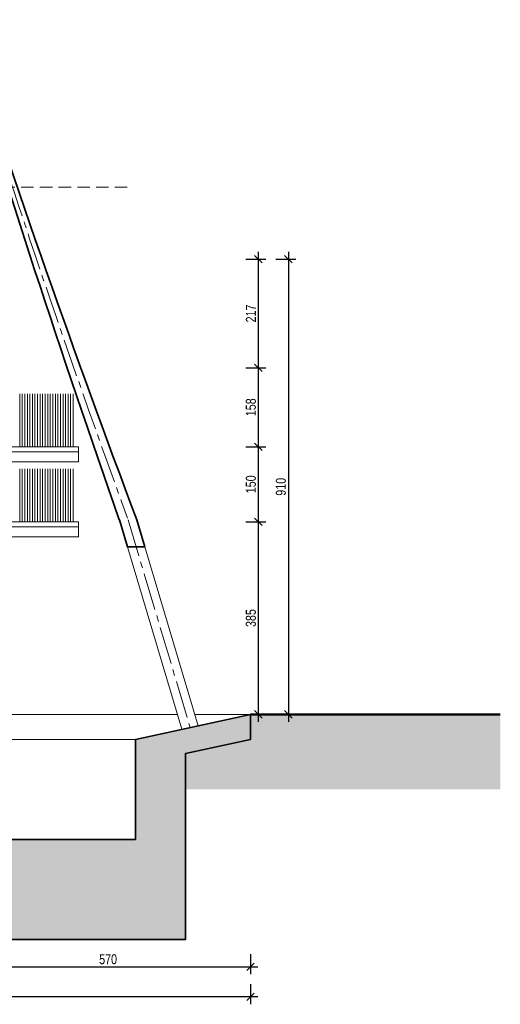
# Model space of a CAD drawing. Header units: centimetres. Extents: x 468120 to 512390, y 154906 to 171956.
# Tile 12 of 13: x 509462 to 510424, y 165258 to 167227. Entities that reach past the tile are written whole.
import ezdxf

# ---------------------------------------------------------------- set-up
doc = ezdxf.new("R2010")
doc.units = ezdxf.units.CM
doc.header["$LTSCALE"] = 100
doc.linetypes.add('CENTER2', pattern=[1.125, 0.75, -0.125, 0.125, -0.125])
doc.linetypes.add('HIDDEN', pattern=[0.375, 0.25, -0.125])
for name, color, linetype, lineweight in [('0.50', 3, 'Continuous', 50), ('1_Widoki', 1, 'Continuous', 18), ('1_Ściany przekrój', 2, 'Continuous', 35), ('4_Wymiary', 1, 'Continuous', 13), ('5_Kreskowanie', 9, 'Continuous', 9), ('6_Osie', 9, 'CENTER2', 9), ('7_Przerywane', 9, 'HIDDEN', 9), ('9_Pomocnicze', 9, 'Continuous', 9)]:
    doc.layers.add(name, color=color, linetype=linetype, lineweight=lineweight)
doc.styles.add('CDMSTYLE', font='CDMSIMPL', dxfattribs={"width": 0.8, "bigfont": 'CDMBIGPL'})
doc.dimstyles.new('CDM-CM100CM', dxfattribs={"dimscale": 10, "dimtxt": 2, "dimasz": 1.5, "dimexe": 1.5, "dimexo": 0, "dimgap": 0.5, "dimtad": 1, "dimdec": 0, "dimrnd": 0.1, "dimzin": 9, "dimtxsty": 'CDMSTYLE', "dimblk": 'OBLIQUE', "dimcen": 2.5, "dimdle": 1.5, "dimclrd": 9, "dimclre": 9, "dimadec": 1, "dimazin": 2, "dimtfac": 1, "dimtdec": 0, "dimtix": 1, "dimtmove": 1, "dimatfit": 3, "dimldrblk": 'DOT', "dimfxlon": 1, "dimtvp": 1, "dimtolj": 1, "dimtzin": 0, "dimlwd": 25, "dimlwe": 25, "dimarcsym": 0})

# ---------------------------------------------------------------- blocks, each defined once
blk = doc.blocks.new('_OBLIQUE')
at = {"color": 0, "linetype": 'ByBlock'}
blk.add_line((-0.5, -0.5), (0.5, 0.5), dxfattribs=at)
blk = doc.blocks.new('*D6343')
at = {"layer": '4_Wymiary', "color": 9, "lineweight": 25}
for p, q in [((509353.6, 165358.4), (509353.6, 165318.4)), ((509923.6, 165358.4), (509923.6, 165318.4)), ((509338.6, 165333.4), (509938.6, 165333.4))]:
    blk.add_line(p, q, dxfattribs=at)
at = {"layer": 'Defpoints', "color": 0}
for p in [(509923.6, 165838.2), (509353.6, 165588.2), (509923.6, 165333.4)]:
    blk.add_point(p, dxfattribs=at)
at = {"layer": '4_Wymiary', "color": 9, "linetype": 'ByBlock', "lineweight": 25, "xscale": 15, "yscale": 15, "zscale": 15, "rotation": 180}
blk.add_blockref('_OBLIQUE', (509353.6, 165333.4), dxfattribs=at)
at = {"layer": '4_Wymiary', "color": 9, "linetype": 'ByBlock', "lineweight": 25, "xscale": 15, "yscale": 15, "zscale": 15}
blk.add_blockref('_OBLIQUE', (509923.6, 165333.4), dxfattribs=at)
at = {"layer": '4_Wymiary', "color": 0, "insert": (509638.6, 165348.4), "char_height": 20, "attachment_point": 5, "style": 'CDMSTYLE'}
blk.add_mtext('\\A1;570', dxfattribs=at)
blk = doc.blocks.new('_DOT')
at = {"color": 0, "linetype": 'ByBlock'}
blk.add_line((-0.5, 0), (-1, 0), dxfattribs=at)
at = {"color": 0, "linetype": 'ByBlock', "const_width": 0.5}
blk.add_lwpolyline([(-0.25, 0, 1), (0.25, 0, 1)], format="xyb", close=True, dxfattribs=at)
blk = doc.blocks.new('*D6344')
at = {"layer": '4_Wymiary', "color": 9, "lineweight": 25}
for p, q in [((507589.6, 165298.4), (507589.6, 165258.4)), ((509923.6, 165298.4), (509923.6, 165258.4)), ((509938.6, 165273.4), (507574.6, 165273.4))]:
    blk.add_line(p, q, dxfattribs=at)
at = {"layer": 'Defpoints', "color": 0}
for p in [(509923.6, 165838.2), (507589.6, 165388.2), (507589.6, 165273.4)]:
    blk.add_point(p, dxfattribs=at)
at = {"layer": '4_Wymiary', "color": 9, "linetype": 'ByBlock', "lineweight": 25, "xscale": 15, "yscale": 15, "zscale": 15, "rotation": 180}
blk.add_blockref('_OBLIQUE', (507589.6, 165273.4), dxfattribs=at)
at = {"layer": '4_Wymiary', "color": 9, "linetype": 'ByBlock', "lineweight": 25, "xscale": 15, "yscale": 15, "zscale": 15}
blk.add_blockref('_OBLIQUE', (509923.6, 165273.4), dxfattribs=at)
at = {"layer": '4_Wymiary', "color": 0, "insert": (508756.6, 165288.4), "char_height": 20, "attachment_point": 5, "style": 'CDMSTYLE'}
blk.add_mtext('\\A1;2334', dxfattribs=at)
blk = doc.blocks.new('*D6353')
at = {"layer": '4_Wymiary', "color": 9, "lineweight": 25}
for p, q in [((509939.4, 165823.2), (509939.4, 166238.2)), ((509914.4, 166223.2), (509954.4, 166223.2)), ((509914.4, 165838.2), (509954.4, 165838.2))]:
    blk.add_line(p, q, dxfattribs=at)
at = {"layer": 'Defpoints', "color": 0}
for p in [(509579.6, 166223.2), (509939.4, 166223.2), (507679.6, 165838.2)]:
    blk.add_point(p, dxfattribs=at)
at = {"layer": '4_Wymiary', "color": 9, "linetype": 'ByBlock', "lineweight": 25, "xscale": 15, "yscale": 15, "zscale": 15}
for p, rotation in [((509939.4, 166223.2), 90), ((509939.4, 165838.2), 270)]:
    blk.add_blockref('_OBLIQUE', p, dxfattribs=dict(at, rotation=rotation))
at = {"layer": '4_Wymiary', "color": 0, "insert": (509924.4, 166030.7), "char_height": 20, "attachment_point": 5, "rotation": 90, "style": 'CDMSTYLE'}
blk.add_mtext('\\A1;385', dxfattribs=at)
blk = doc.blocks.new('*D6354')
at = {"layer": '4_Wymiary', "color": 9, "lineweight": 25}
for p, q in [((509939.4, 166208.2), (509939.4, 166388.2)), ((509914.4, 166373.2), (509954.4, 166373.2)), ((509914.4, 166223.2), (509954.4, 166223.2))]:
    blk.add_line(p, q, dxfattribs=at)
at = {"layer": 'Defpoints', "color": 0}
for p in [(509579.6, 166373.2), (509939.4, 166373.2), (509579.6, 166223.2)]:
    blk.add_point(p, dxfattribs=at)
at = {"layer": '4_Wymiary', "color": 9, "linetype": 'ByBlock', "lineweight": 25, "xscale": 15, "yscale": 15, "zscale": 15}
for p, rotation in [((509939.4, 166373.2), 90), ((509939.4, 166223.2), 270)]:
    blk.add_blockref('_OBLIQUE', p, dxfattribs=dict(at, rotation=rotation))
at = {"layer": '4_Wymiary', "color": 0, "insert": (509924.4, 166298.2), "char_height": 20, "attachment_point": 5, "rotation": 90, "style": 'CDMSTYLE'}
blk.add_mtext('\\A1;150', dxfattribs=at)
blk = doc.blocks.new('*D6355')
at = {"layer": '4_Wymiary', "color": 9, "lineweight": 25}
for p, q in [((509939.4, 166358.2), (509939.4, 166546.2)), ((509914.4, 166531.2), (509954.4, 166531.2)), ((509914.4, 166373.2), (509954.4, 166373.2))]:
    blk.add_line(p, q, dxfattribs=at)
at = {"layer": 'Defpoints', "color": 0}
for p in [(509449.6, 166531.2), (509939.4, 166531.2), (509579.6, 166373.2)]:
    blk.add_point(p, dxfattribs=at)
at = {"layer": '4_Wymiary', "color": 9, "linetype": 'ByBlock', "lineweight": 25, "xscale": 15, "yscale": 15, "zscale": 15}
for p, rotation in [((509939.4, 166531.2), 90), ((509939.4, 166373.2), 270)]:
    blk.add_blockref('_OBLIQUE', p, dxfattribs=dict(at, rotation=rotation))
at = {"layer": '4_Wymiary', "color": 0, "insert": (509924.4, 166452.2), "char_height": 20, "attachment_point": 5, "rotation": 90, "style": 'CDMSTYLE'}
blk.add_mtext('\\A1;158', dxfattribs=at)
blk = doc.blocks.new('*D6356')
at = {"layer": '4_Wymiary', "color": 9, "lineweight": 25}
for p, q in [((509939.4, 166516.2), (509939.4, 166763.2)), ((509914.4, 166748.2), (509954.4, 166748.2)), ((509914.4, 166531.2), (509954.4, 166531.2))]:
    blk.add_line(p, q, dxfattribs=at)
at = {"layer": 'Defpoints', "color": 0}
for p in [(507679.6, 166748.2), (509939.4, 166748.2), (509449.6, 166531.2)]:
    blk.add_point(p, dxfattribs=at)
at = {"layer": '4_Wymiary', "color": 9, "linetype": 'ByBlock', "lineweight": 25, "xscale": 15, "yscale": 15, "zscale": 15}
for p, rotation in [((509939.4, 166748.2), 90), ((509939.4, 166531.2), 270)]:
    blk.add_blockref('_OBLIQUE', p, dxfattribs=dict(at, rotation=rotation))
at = {"layer": '4_Wymiary', "color": 0, "insert": (509924.4, 166639.7), "char_height": 20, "attachment_point": 5, "rotation": 90, "style": 'CDMSTYLE'}
blk.add_mtext('\\A1;217', dxfattribs=at)
blk = doc.blocks.new('*D6357')
at = {"layer": '4_Wymiary', "color": 9, "lineweight": 25}
for p, q in [((509999.4, 166763.2), (509999.4, 165823.2)), ((509974.4, 166748.2), (510014.4, 166748.2)), ((509974.4, 165838.2), (510014.4, 165838.2))]:
    blk.add_line(p, q, dxfattribs=at)
at = {"layer": 'Defpoints', "color": 0}
for p in [(507679.6, 166748.2), (507679.6, 165838.2), (509999.4, 165838.2)]:
    blk.add_point(p, dxfattribs=at)
at = {"layer": '4_Wymiary', "color": 9, "linetype": 'ByBlock', "lineweight": 25, "xscale": 15, "yscale": 15, "zscale": 15}
for p, rotation in [((509999.4, 166748.2), 90), ((509999.4, 165838.2), 270)]:
    blk.add_blockref('_OBLIQUE', p, dxfattribs=dict(at, rotation=rotation))
at = {"layer": '4_Wymiary', "color": 0, "insert": (509984.4, 166293.2), "char_height": 20, "attachment_point": 5, "rotation": 90, "style": 'CDMSTYLE'}
blk.add_mtext('\\A1;910', dxfattribs=at)

msp = doc.modelspace()

# ---------------------------------------------------------------- hatches: boundary and pattern name
at = {"layer": '5_Kreskowanie', "transparency": 33554687}
h = msp.add_hatch(dxfattribs=at)
h.set_pattern_fill('EARTH', color=9, scale=6, angle=45)
h.set_pattern_definition([(45, (16182.66, -4410.127), (5e-15, 53.8815367), [38.1, -38.1]), (45, (16172.56, -4400.024), (5e-15, 53.8815367), [38.1, -38.1]), (45, (16162.456, -4389.92), (5e-15, 53.8815367), [38.1, -38.1]), (135, (16162.456, -4383.186), (-53.8815367, 5e-15), [38.1, -38.1]), (135, (16172.56, -4373.083), (-53.8815367, 5e-15), [38.1, -38.1]), (135, (16182.66, -4362.98), (-53.8815367, 5e-15), [38.1, -38.1])])
h.paths.add_polyline_path([(509923.61, 165788.18), (509793.61, 165759.92), (509793.61, 165688.18), (510423.61, 165688.18), (510423.61, 165838.18), (509923.61, 165838.18)])
h.paths.add_polyline_path([(505385.61, 165759.92), (505255.61, 165788.18), (505255.61, 165838.18), (504755.61, 165838.18), (504755.61, 165688.18), (505385.61, 165688.18)])
h = msp.add_hatch(dxfattribs=at)
h.set_pattern_fill('ANSI33', color=9, scale=6)
h.set_pattern_definition([(45, (16182.66, -4410.127), (-26.9407684, 26.9407684), []), (45, (16209.602, -4410.127), (-26.9407684, 26.9407684), [19.05, -9.525])])
h.paths.add_polyline_path([(509693.61, 165788.18), (509693.61, 165588.18), (509368.61, 165588.18), (509353.61, 165588.18), (509338.61, 165588.18), (508864.61, 165588.18), (508849.61, 165588.18), (508834.61, 165588.18), (508360.61, 165588.18), (508345.61, 165588.18), (508330.61, 165588.18), (507856.61, 165588.18), (507841.61, 165588.18), (507826.61, 165588.18), (507679.61, 165588.18), (507609.61, 165588.18), (507589.61, 165588.18), (507589.61, 165388.18), (509793.61, 165388.18), (509793.61, 165759.92), (509923.61, 165788.18), (509923.61, 165838.18), (509818.9, 165815.41), (509802.74, 165811.9), (509786.03, 165808.27)])
h.paths.add_polyline_path([(507589.61, 165588.18), (505385.61, 165588.18), (505385.61, 165388.18), (507589.61, 165388.18)])

# ---------------------------------------------------------------- linework, layer by layer
at = {"layer": '0.50'}
msp.add_line((509923.61, 165838.18), (510423.61, 165838.18), dxfattribs=at)
at = {"layer": '1_Widoki'}
for p, q in [((509579.61, 166373.18), (509368.61, 166373.18)), ((509579.61, 166363.18), (509368.61, 166363.18)), ((509579.61, 166373.18), (509579.61, 166343.18)), ((509579.61, 166343.18), (509368.61, 166343.18)), ((509579.61, 166223.18), (509368.61, 166223.18)), ((509579.61, 166213.18), (509368.61, 166213.18)), ((509579.61, 166223.18), (509579.61, 166193.18)), ((509579.61, 166193.18), (509368.61, 166193.18)), ((509677.21, 166173.18), (509786.03, 165808.27)), ((509712.21, 166173.18), (509818.9, 165815.41)), ((509777.11, 165838.18), (507856.61, 165838.18)), ((509923.61, 165838.18), (509812.11, 165838.18)), ((507856.61, 165788.18), (509693.61, 165788.18))]:
    msp.add_line(p, q, dxfattribs=at)
at = {"layer": '1_Ściany przekrój'}
for p, q in [((509661.11, 166227.18), (509677.21, 166173.18)), ((509696.11, 166227.18), (509712.21, 166173.18)), ((509712.21, 166173.18), (509677.21, 166173.18))]:
    msp.add_line(p, q, dxfattribs=at)
msp.add_lwpolyline([(505385.61, 165588.18), (509693.61, 165588.18), (509693.61, 165788.18), (509923.61, 165838.18), (509923.61, 165788.18), (509793.61, 165759.92), (509793.61, 165388.18), (505385.61, 165388.18), (505385.61, 165588.18)], close=True, dxfattribs=at)
for centre, radius, start, end in [((531626.78, 173952.27), 23284.5, 196.78749, 199.376231), ((531988.28, 174624.65), 23821.39, 198.091728, 200.641422), ((531988.28, 174624.65), 23821.39, 198.091728, 200.641422)]:
    msp.add_arc(centre, radius, start, end, dxfattribs=at)
at = {"layer": '6_Osie'}
msp.add_line((509678.61, 166227.18), (509802.74, 165811.9), dxfattribs=at)
msp.add_arc((530501.28, 173848.31), 22173.32, 197.374025, 200.093474, dxfattribs=at)
at = {"layer": '7_Przerywane'}
msp.add_line((505489.61, 166892.12), (509689.61, 166892.12), dxfattribs=at)
at = {"layer": '9_Pomocnicze'}
for p, q in [((509461.7, 166479.18), (509461.7, 166373.18)), ((509466.8, 166479.18), (509466.8, 166373.18)), ((509471.9, 166479.18), (509471.9, 166373.18)), ((509477, 166479.18), (509477, 166373.18)), ((509482.1, 166479.18), (509482.1, 166373.18)), ((509487.2, 166479.18), (509487.2, 166373.18)), ((509492.3, 166479.18), (509492.3, 166373.18)), ((509497.4, 166479.18), (509497.4, 166373.18)), ((509502.5, 166479.18), (509502.5, 166373.18)), ((509507.6, 166479.18), (509507.6, 166373.18)), ((509512.7, 166479.18), (509512.7, 166373.18)), ((509517.8, 166479.18), (509517.8, 166373.18)), ((509522.9, 166479.18), (509522.9, 166373.18)), ((509528, 166479.18), (509528, 166373.18)), ((509533.1, 166479.18), (509533.1, 166373.18)), ((509538.2, 166479.18), (509538.2, 166373.18)), ((509543.3, 166479.18), (509543.3, 166373.18)), ((509548.4, 166479.18), (509548.4, 166373.18)), ((509553.5, 166479.18), (509553.5, 166373.18)), ((509558.6, 166479.18), (509558.6, 166373.18)), ((509563.7, 166479.18), (509563.7, 166373.18)), ((509568.8, 166479.18), (509568.8, 166373.18)), ((509461.7, 166329.18), (509461.7, 166223.18)), ((509466.8, 166329.18), (509466.8, 166223.18)), ((509471.9, 166329.18), (509471.9, 166223.18)), ((509477, 166329.18), (509477, 166223.18)), ((509482.1, 166329.18), (509482.1, 166223.18)), ((509487.2, 166329.18), (509487.2, 166223.18)), ((509492.3, 166329.18), (509492.3, 166223.18)), ((509497.4, 166329.18), (509497.4, 166223.18)), ((509502.5, 166329.18), (509502.5, 166223.18)), ((509507.6, 166329.18), (509507.6, 166223.18)), ((509512.7, 166329.18), (509512.7, 166223.18)), ((509517.8, 166329.18), (509517.8, 166223.18)), ((509522.9, 166329.18), (509522.9, 166223.18)), ((509528, 166329.18), (509528, 166223.18)), ((509533.1, 166329.18), (509533.1, 166223.18)), ((509538.2, 166329.18), (509538.2, 166223.18)), ((509543.3, 166329.18), (509543.3, 166223.18)), ((509548.4, 166329.18), (509548.4, 166223.18)), ((509553.5, 166329.18), (509553.5, 166223.18)), ((509558.6, 166329.18), (509558.6, 166223.18)), ((509563.7, 166329.18), (509563.7, 166223.18)), ((509568.8, 166329.18), (509568.8, 166223.18))]:
    msp.add_line(p, q, dxfattribs=at)

# ---------------------------------------------------------------- dimensions: what is measured, and where the dimension line sits
at = {"layer": '4_Wymiary'}
for base, p1, p2, picture, middle in [((509939.35, 166748.18), (509449.61, 166531.18), (507679.61, 166748.18), '*D6356', (509924.35, 166639.68)), ((509999.35, 165838.18), (507679.61, 166748.18), (507679.61, 165838.18), '*D6357', (509984.35, 166293.18)), ((509939.35, 166531.18), (509579.61, 166373.18), (509449.61, 166531.18), '*D6355', (509924.35, 166452.18)), ((509939.35, 166373.18), (509579.61, 166223.18), (509579.61, 166373.18), '*D6354', (509924.35, 166298.18)), ((509939.35, 166223.18), (507679.61, 165838.18), (509579.61, 166223.18), '*D6353', (509924.35, 166030.68))]:
    dim = msp.add_linear_dim(base=base, p1=p1, p2=p2, angle=90, dimstyle='CDM-CM100CM', dxfattribs=at)
    dim.commit()
    dim.dimension.update_dxf_attribs({"geometry": picture, "text_midpoint": middle})
for base, p1, p2, picture, middle in [((507589.61, 165273.4), (509923.61, 165838.18), (507589.61, 165388.18), '*D6344', (508756.61, 165288.4)), ((509923.61, 165333.4), (509353.61, 165588.18), (509923.61, 165838.18), '*D6343', (509638.61, 165348.4))]:
    dim = msp.add_linear_dim(base=base, p1=p1, p2=p2, dimstyle='CDM-CM100CM', dxfattribs=at)
    dim.commit()
    dim.dimension.update_dxf_attribs({"geometry": picture, "text_midpoint": middle})

doc.saveas('drawing.dxf')
